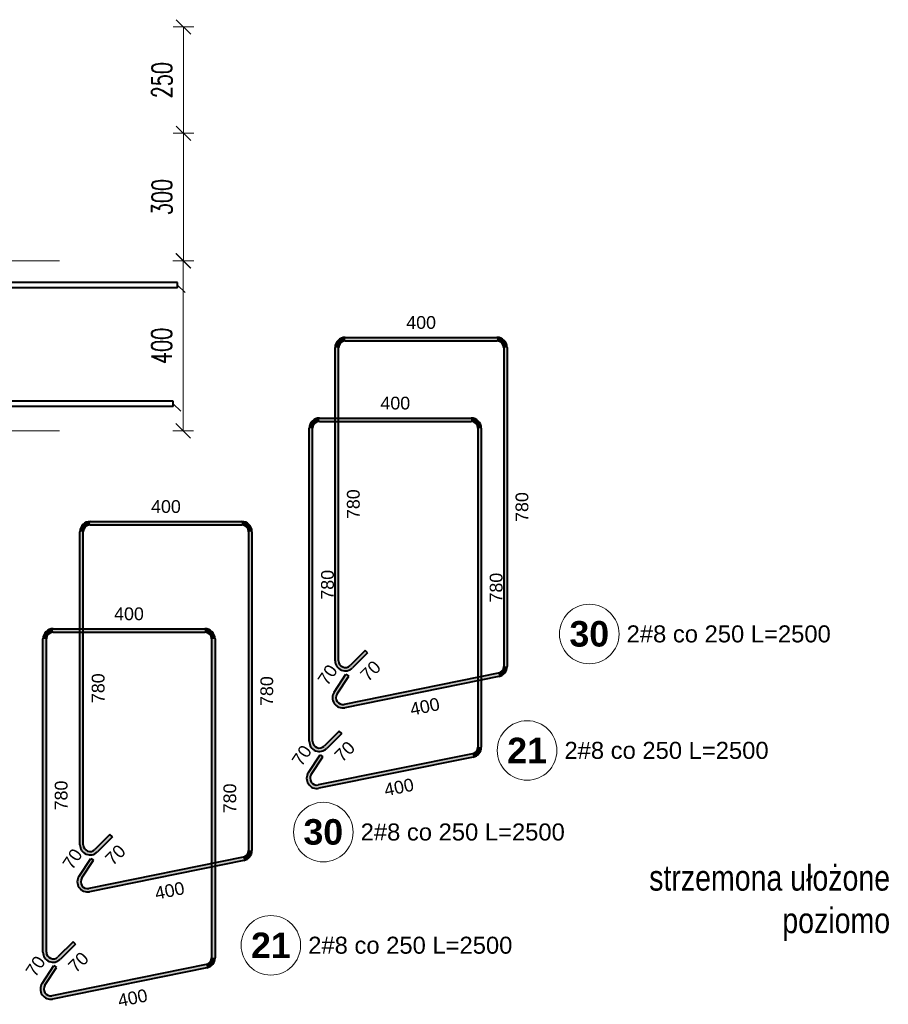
# Model space of a CAD drawing. Extents: x 40861 to 114399, y -71497 to -5875.
# Tile 23 of 45: x 91590 to 93633, y -39921 to -37606. Entities that reach past the tile are written whole.
import ezdxf

# ---------------------------------------------------------------- set-up
doc = ezdxf.new("R2010")
doc.units = 0
doc.header["$LTSCALE"] = 10
doc.header["$MEASUREMENT"] = 0
doc.layers.add('P-Opis fundamenty', color=193, linetype='Continuous', lineweight=9)
doc.layers.add('P-Wymiar', color=254, linetype='Continuous', lineweight=9)
doc.layers.add('RCAD_kształt pręta', color=7, linetype='Continuous')
doc.layers.add('RCAD_pręt wyrzucony', color=130, linetype='Continuous')
doc.styles.add('_Fd Opis', font='arial.ttf', dxfattribs={"width": 0.8})
doc.styles.add('ROMANS', font='romans.shx', dxfattribs={"width": 0.7})
doc.styles.add('style1', font='arial.ttf')
doc.styles.add('style3', font='arialbd.ttf')
doc.dimstyles.new('A25', dxfattribs={"dimscale": 27, "dimtxt": 1.75, "dimasz": 0.05, "dimexe": 0, "dimexo": 0, "dimgap": 1, "dimtad": 1, "dimdec": 4, "dimrnd": 1, "dimdsep": 46, "dimtxsty": 'ROMANS', "dimblk": '[[[[[[[[', "dimcen": 2, "dimdle": 2, "dimse1": 1, "dimse2": 1, "dimclrd": 256, "dimclrt": 1, "dimadec": 0, "dimazin": 0, "dimtfac": 1, "dimtdec": 4, "dimtix": 1, "dimtmove": 2, "dimatfit": 3, "dimldrblk": '[[[[[[[[', "dimfxl": 0, "dimtvp": 0.6, "dimtolj": 1, "dimlwd": -1, "dimarcsym": 0})

# ---------------------------------------------------------------- blocks, each defined once
blk = doc.blocks.new('[[[[[[[[')
at = {"layer": 'P-Wymiar'}
for p, q in [((0, 18), (0, -18)), ((-12.7, -12.7), (12.7, 12.7)), ((0, 0), (-4.6, 0))]:
    blk.add_line(p, q, dxfattribs=at)
blk = doc.blocks.new('*D729')
at = {"layer": 'Defpoints', "color": 0}
for p in [(89996.9, -37622.7), (89996.9, -37872.7), (91975.4, -37872.7)]:
    blk.add_point(p, dxfattribs=at)
at = {"layer": 'P-Wymiar', "transparency": 16777216}
blk.add_line((91975.4, -37624.1), (91975.4, -37871.4), dxfattribs=at)
at = {"layer": 'P-Wymiar', "transparency": 16777216, "xscale": 1.35, "yscale": 1.35, "zscale": 1.35}
for p, rotation in [((91975.4, -37622.7), 90), ((91975.4, -37872.7), 270)]:
    blk.add_blockref('[[[[[[[[', p, dxfattribs=dict(at, rotation=rotation))
at = {"layer": 'P-Wymiar', "color": 1, "transparency": 16777216, "insert": (91924.8, -37747.7), "char_height": 47.25, "attachment_point": 5, "rotation": 90, "style": 'ROMANS'}
blk.add_mtext('\\A1;250', dxfattribs=at)
blk = doc.blocks.new('*D730')
at = {"layer": 'Defpoints', "color": 0}
for p in [(89996.9, -37872.7), (91850.7, -38172.7), (91975.4, -38172.7)]:
    blk.add_point(p, dxfattribs=at)
at = {"layer": 'P-Wymiar', "transparency": 16777216}
blk.add_line((91975.4, -37874.1), (91975.4, -38171.4), dxfattribs=at)
at = {"layer": 'P-Wymiar', "transparency": 16777216, "xscale": 1.35, "yscale": 1.35, "zscale": 1.35}
for p, rotation in [((91975.4, -37872.7), 90), ((91975.4, -38172.7), 270)]:
    blk.add_blockref('[[[[[[[[', p, dxfattribs=dict(at, rotation=rotation))
at = {"layer": 'P-Wymiar', "color": 1, "transparency": 16777216, "insert": (91924.8, -38022.7), "char_height": 47.25, "attachment_point": 5, "rotation": 90, "style": 'ROMANS'}
blk.add_mtext('\\A1;300', dxfattribs=at)
blk = doc.blocks.new('*D733')
at = {"layer": 'Defpoints', "color": 0}
for p in [(91709.8, -38172.7), (91709.8, -38572.7), (91974.9, -38572.7)]:
    blk.add_point(p, dxfattribs=at)
at = {"layer": 'P-Wymiar', "transparency": 16777216}
blk.add_line((91974.9, -38174.1), (91974.9, -38571.4), dxfattribs=at)
at = {"layer": 'P-Wymiar', "transparency": 16777216, "xscale": 1.35, "yscale": 1.35, "zscale": 1.35}
for p, rotation in [((91974.9, -38172.7), 90), ((91974.9, -38572.7), 270)]:
    blk.add_blockref('[[[[[[[[', p, dxfattribs=dict(at, rotation=rotation))
at = {"layer": 'P-Wymiar', "color": 1, "transparency": 16777216, "insert": (91924.2, -38372.7), "char_height": 47.25, "attachment_point": 5, "rotation": 90, "style": 'ROMANS'}
blk.add_mtext('\\A1;400', dxfattribs=at)

msp = doc.modelspace()

# ---------------------------------------------------------------- hatches: boundary and pattern name
at = {"layer": 'RCAD_pręt wyrzucony', "lineweight": 40}
h = msp.add_hatch(color=4, dxfattribs=at)
edge = h.paths.add_edge_path(flags=0)
edge.add_line((92355.95428, -38352.8135), (92355.95428, -38360.8135))
edge.add_arc((92355.95428, -38376.8135), 16, 90, 180)
edge.add_line((92339.95428, -38376.8135), (92331.95428, -38376.8135))
edge.add_arc((92355.95428, -38376.8135), 24, 450, 540, ccw=False)
for points in [[(92355.95428, -38360.8135), (92355.95428, -38352.8135), (92712.49759, -38352.8135), (92712.49759, -38360.8135)], [(92339.95428, -39112.98904), (92331.95428, -39112.98904), (92331.95428, -38376.8135), (92339.95428, -38376.8135)], [(92728.49759, -38376.8135), (92736.49759, -38376.8135), (92736.49759, -39126.48451), (92728.49759, -39126.48451)], [(92295.17541, -38550.36866), (92295.17541, -38542.36866), (92651.71872, -38542.36866), (92651.71872, -38550.36866)], [(92279.17541, -39302.54421), (92271.17541, -39302.54421), (92271.17541, -38566.36866), (92279.17541, -38566.36866)], [(92667.71872, -38566.36866), (92675.71872, -38566.36866), (92675.71872, -39316.03967), (92667.71872, -39316.03967)], [(91755.95428, -38793.64274), (91755.95428, -38785.64274), (92112.49759, -38785.64274), (92112.49759, -38793.64274)], [(91739.95428, -39545.81829), (91731.95428, -39545.81829), (91731.95428, -38809.64274), (91739.95428, -38809.64274)], [(92128.49759, -38809.64274), (92136.49759, -38809.64274), (92136.49759, -39559.31376), (92128.49759, -39559.31376)], [(91669.01767, -39045.92998), (91669.01767, -39037.92998), (92025.56098, -39037.92998), (92025.56098, -39045.92998)], [(91653.01767, -39798.10552), (91645.01767, -39798.10552), (91645.01767, -39061.92998), (91653.01767, -39061.92998)], [(92041.56098, -39061.92998), (92049.56098, -39061.92998), (92049.56098, -39811.60099), (92041.56098, -39811.60099)], [(92402.62333, -39088.94741), (92408.28019, -39094.60427), (92372.92485, -39129.95961), (92367.26799, -39124.30275)], [(92336.49908, -39191.15937), (92329.83114, -39186.73912), (92357.45771, -39145.06451), (92364.12565, -39149.48476)], [(92715.6763, -39142.16558), (92717.26566, -39150.00611), (92354.60302, -39223.52147), (92353.01367, -39215.68093)], [(92341.84446, -39278.50258), (92347.50131, -39284.15943), (92312.14597, -39319.51477), (92306.48912, -39313.85791)], [(92275.72021, -39380.71453), (92269.05227, -39376.29428), (92296.67884, -39334.61967), (92303.34677, -39339.03992)], [(92654.89743, -39331.72074), (92656.48678, -39339.56127), (92293.82415, -39413.07663), (92292.23479, -39405.2361)], [(91802.62333, -39521.77666), (91808.28019, -39527.43352), (91772.92485, -39562.78885), (91767.26799, -39557.132)], [(91736.49908, -39623.98862), (91729.83114, -39619.56836), (91757.45771, -39577.89376), (91764.12565, -39582.31401)], [(92115.6763, -39574.99483), (92117.26566, -39582.83536), (91754.60302, -39656.35071), (91753.01367, -39648.51018)], [(91715.68672, -39774.06389), (91721.34358, -39779.72075), (91685.98824, -39815.07609), (91680.33138, -39809.41923)], [(91649.56247, -39876.27585), (91642.89453, -39871.8556), (91670.5211, -39830.18099), (91677.18904, -39834.60124)], [(92028.73969, -39827.28206), (92030.32904, -39835.12259), (91667.66641, -39908.63795), (91666.07705, -39900.79741)]]:
    msp.add_hatch(color=4, dxfattribs=at).paths.add_polyline_path(points, flags=0)
h = msp.add_hatch(color=4, dxfattribs=at)
edge = h.paths.add_edge_path(flags=0)
edge.add_line((92736.49759, -38376.8135), (92728.49759, -38376.8135))
edge.add_arc((92712.49759, -38376.8135), 16, 0, 90)
edge.add_line((92712.49759, -38360.8135), (92712.49759, -38352.8135))
edge.add_arc((92712.49759, -38376.8135), 24, 360, 450, ccw=False)
h = msp.add_hatch(color=4, dxfattribs=at)
edge = h.paths.add_edge_path(flags=0)
edge.add_line((92295.17541, -38542.36866), (92295.17541, -38550.36866))
edge.add_arc((92295.17541, -38566.36866), 16, 90, 180)
edge.add_line((92279.17541, -38566.36866), (92271.17541, -38566.36866))
edge.add_arc((92295.17541, -38566.36866), 24, 450, 540, ccw=False)
h = msp.add_hatch(color=4, dxfattribs=at)
edge = h.paths.add_edge_path(flags=0)
edge.add_line((92675.71872, -38566.36866), (92667.71872, -38566.36866))
edge.add_arc((92651.71872, -38566.36866), 16, 0, 90)
edge.add_line((92651.71872, -38550.36866), (92651.71872, -38542.36866))
edge.add_arc((92651.71872, -38566.36866), 24, 360, 450, ccw=False)
h = msp.add_hatch(color=4, dxfattribs=at)
edge = h.paths.add_edge_path(flags=0)
edge.add_line((91755.95428, -38785.64274), (91755.95428, -38793.64274))
edge.add_arc((91755.95428, -38809.64274), 16, 90, 180)
edge.add_line((91739.95428, -38809.64274), (91731.95428, -38809.64274))
edge.add_arc((91755.95428, -38809.64274), 24, 450, 540, ccw=False)
h = msp.add_hatch(color=4, dxfattribs=at)
edge = h.paths.add_edge_path(flags=0)
edge.add_line((92136.49759, -38809.64274), (92128.49759, -38809.64274))
edge.add_arc((92112.49759, -38809.64274), 16, 0, 90)
edge.add_line((92112.49759, -38793.64274), (92112.49759, -38785.64274))
edge.add_arc((92112.49759, -38809.64274), 24, 360, 450, ccw=False)
h = msp.add_hatch(color=4, dxfattribs=at)
edge = h.paths.add_edge_path(flags=0)
edge.add_line((91669.01767, -39037.92998), (91669.01767, -39045.92998))
edge.add_arc((91669.01767, -39061.92998), 16, 90, 180)
edge.add_line((91653.01767, -39061.92998), (91645.01767, -39061.92998))
edge.add_arc((91669.01767, -39061.92998), 24, 450, 540, ccw=False)
h = msp.add_hatch(color=4, dxfattribs=at)
edge = h.paths.add_edge_path(flags=0)
edge.add_line((92049.56098, -39061.92998), (92041.56098, -39061.92998))
edge.add_arc((92025.56098, -39061.92998), 16, 0, 90)
edge.add_line((92025.56098, -39045.92998), (92025.56098, -39037.92998))
edge.add_arc((92025.56098, -39061.92998), 24, 360, 450, ccw=False)
h = msp.add_hatch(color=4, dxfattribs=at)
edge = h.paths.add_edge_path(flags=0)
edge.add_line((92331.95428, -39112.98904), (92339.95428, -39112.98904))
edge.add_arc((92355.95428, -39112.98904), 16, -180, -45)
edge.add_line((92367.26799, -39124.30275), (92372.92485, -39129.95961))
edge.add_arc((92355.95428, -39112.98904), 24, 180, 315, ccw=False)
h = msp.add_hatch(color=4, dxfattribs=at)
edge = h.paths.add_edge_path(flags=0)
edge.add_line((92717.26566, -39150.00611), (92715.6763, -39142.16558))
edge.add_arc((92712.49759, -39126.48451), 16, -78.5408441, 0)
edge.add_line((92728.49759, -39126.48451), (92736.49759, -39126.48451))
edge.add_arc((92712.49759, -39126.48451), 24, 281.4591559, 360, ccw=False)
h = msp.add_hatch(color=4, dxfattribs=at)
edge = h.paths.add_edge_path(flags=0)
edge.add_line((92329.83114, -39186.73912), (92336.49908, -39191.15937))
edge.add_arc((92349.83496, -39199.99987), 16, -213.5408441, -78.5408441)
edge.add_line((92353.01367, -39215.68093), (92354.60302, -39223.52147))
edge.add_arc((92349.83496, -39199.99987), 24, 146.4591559, 281.4591559, ccw=False)
h = msp.add_hatch(color=4, dxfattribs=at)
edge = h.paths.add_edge_path(flags=0)
edge.add_line((92271.17541, -39302.54421), (92279.17541, -39302.54421))
edge.add_arc((92295.17541, -39302.54421), 16, -180, -45)
edge.add_line((92306.48912, -39313.85791), (92312.14597, -39319.51477))
edge.add_arc((92295.17541, -39302.54421), 24, 180, 315, ccw=False)
h = msp.add_hatch(color=4, dxfattribs=at)
edge = h.paths.add_edge_path(flags=0)
edge.add_line((92656.48678, -39339.56127), (92654.89743, -39331.72074))
edge.add_arc((92651.71872, -39316.03967), 16, -78.5408441, 0)
edge.add_line((92667.71872, -39316.03967), (92675.71872, -39316.03967))
edge.add_arc((92651.71872, -39316.03967), 24, 281.4591559, 360, ccw=False)
h = msp.add_hatch(color=4, dxfattribs=at)
edge = h.paths.add_edge_path(flags=0)
edge.add_line((92269.05227, -39376.29428), (92275.72021, -39380.71453))
edge.add_arc((92289.05608, -39389.55503), 16, -213.5408441, -78.5408441)
edge.add_line((92292.23479, -39405.2361), (92293.82415, -39413.07663))
edge.add_arc((92289.05608, -39389.55503), 24, 146.4591559, 281.4591559, ccw=False)
h = msp.add_hatch(color=4, dxfattribs=at)
edge = h.paths.add_edge_path(flags=0)
edge.add_line((91731.95428, -39545.81829), (91739.95428, -39545.81829))
edge.add_arc((91755.95428, -39545.81829), 16, -180, -45)
edge.add_line((91767.26799, -39557.132), (91772.92485, -39562.78885))
edge.add_arc((91755.95428, -39545.81829), 24, 180, 315, ccw=False)
h = msp.add_hatch(color=4, dxfattribs=at)
edge = h.paths.add_edge_path(flags=0)
edge.add_line((92117.26566, -39582.83536), (92115.6763, -39574.99483))
edge.add_arc((92112.49759, -39559.31376), 16, -78.5408441, 0)
edge.add_line((92128.49759, -39559.31376), (92136.49759, -39559.31376))
edge.add_arc((92112.49759, -39559.31376), 24, 281.4591559, 360, ccw=False)
h = msp.add_hatch(color=4, dxfattribs=at)
edge = h.paths.add_edge_path(flags=0)
edge.add_line((91729.83114, -39619.56836), (91736.49908, -39623.98862))
edge.add_arc((91749.83496, -39632.82912), 16, -213.5408441, -78.5408441)
edge.add_line((91753.01367, -39648.51018), (91754.60302, -39656.35071))
edge.add_arc((91749.83496, -39632.82912), 24, 146.4591559, 281.4591559, ccw=False)
h = msp.add_hatch(color=4, dxfattribs=at)
edge = h.paths.add_edge_path(flags=0)
edge.add_line((91645.01767, -39798.10552), (91653.01767, -39798.10552))
edge.add_arc((91669.01767, -39798.10552), 16, -180, -45)
edge.add_line((91680.33138, -39809.41923), (91685.98824, -39815.07609))
edge.add_arc((91669.01767, -39798.10552), 24, 180, 315, ccw=False)
h = msp.add_hatch(color=4, dxfattribs=at)
edge = h.paths.add_edge_path(flags=0)
edge.add_line((92030.32904, -39835.12259), (92028.73969, -39827.28206))
edge.add_arc((92025.56098, -39811.60099), 16, -78.5408441, 0)
edge.add_line((92041.56098, -39811.60099), (92049.56098, -39811.60099))
edge.add_arc((92025.56098, -39811.60099), 24, 281.4591559, 360, ccw=False)
h = msp.add_hatch(color=4, dxfattribs=at)
edge = h.paths.add_edge_path(flags=0)
edge.add_line((91642.89453, -39871.8556), (91649.56247, -39876.27585))
edge.add_arc((91662.89834, -39885.11635), 16, -213.5408441, -78.5408441)
edge.add_line((91666.07705, -39900.79741), (91667.66641, -39908.63795))
edge.add_arc((91662.89834, -39885.11635), 24, 146.4591559, 281.4591559, ccw=False)

# ---------------------------------------------------------------- linework, layer by layer
at = {"layer": 'P-Opis fundamenty', "color": 2}
msp.add_lwpolyline([(88267.26942, -37622.7234), (89996.94436, -37622.7234), (89996.94436, -37872.7234), (90696.94436, -37872.7234), (90696.94436, -38172.7234), (91683.83116, -38172.7234)], dxfattribs=at)
at = {"layer": 'P-Opis fundamenty', "color": 1}
msp.add_lwpolyline([(88267.26942, -38022.7234), (89496.94436, -38022.7234), (89496.94436, -38272.7234), (90196.94436, -38272.7234), (90196.94436, -38572.7234), (91683.83116, -38572.7234)], dxfattribs=at)
at = {"layer": 'RCAD_kształt pręta', "color": 4, "lineweight": 40}
for p, q in [((91961.54837, -38223.8527), (90262.18288, -38223.8527)), ((91961.54837, -38235.8527), (91961.54837, -38223.8527)), ((91961.54837, -38235.8527), (90262.18288, -38235.8527)), ((91951.52941, -38502.90558), (90262.18288, -38502.90558)), ((91951.52941, -38514.90558), (91951.52941, -38502.90558)), ((91951.52941, -38514.90558), (90262.18288, -38514.90558))]:
    msp.add_line(p, q, dxfattribs=at)
at = {"layer": 'RCAD_kształt pręta', "color": 2, "lineweight": 5}
for p, q in [((91961.54837, -38229.8527), (91979.04837, -38247.3527)), ((91951.52941, -38508.90558), (91969.02941, -38526.40558))]:
    msp.add_line(p, q, dxfattribs=at)
at = {"layer": 'RCAD_pręt wyrzucony', "color": 4, "lineweight": 40}
for p, q in [((92355.95428, -38352.8135), (92712.49759, -38352.8135)), ((92355.95428, -38360.8135), (92712.49759, -38360.8135)), ((92331.95428, -39112.98904), (92331.95428, -38376.8135)), ((92339.95428, -39112.98904), (92339.95428, -38376.8135)), ((92728.49759, -38376.8135), (92728.49759, -39126.48451)), ((92736.49759, -38376.8135), (92736.49759, -39126.48451)), ((92295.17541, -38542.36866), (92651.71872, -38542.36866)), ((92295.17541, -38550.36866), (92651.71872, -38550.36866)), ((92271.17541, -39302.54421), (92271.17541, -38566.36866)), ((92279.17541, -39302.54421), (92279.17541, -38566.36866)), ((92667.71872, -38566.36866), (92667.71872, -39316.03967)), ((92675.71872, -38566.36866), (92675.71872, -39316.03967)), ((91755.95428, -38785.64274), (92112.49759, -38785.64274)), ((91755.95428, -38793.64274), (92112.49759, -38793.64274)), ((91731.95428, -39545.81829), (91731.95428, -38809.64274)), ((91739.95428, -39545.81829), (91739.95428, -38809.64274)), ((92128.49759, -38809.64274), (92128.49759, -39559.31376)), ((92136.49759, -38809.64274), (92136.49759, -39559.31376)), ((91669.01767, -39037.92998), (92025.56098, -39037.92998)), ((91645.01767, -39798.10552), (91645.01767, -39061.92998)), ((91653.01767, -39798.10552), (91653.01767, -39061.92998)), ((91669.01767, -39045.92998), (92025.56098, -39045.92998)), ((92041.56098, -39061.92998), (92041.56098, -39811.60099)), ((92049.56098, -39061.92998), (92049.56098, -39811.60099)), ((92402.62333, -39088.94741), (92367.26799, -39124.30275)), ((92408.28019, -39094.60427), (92372.92485, -39129.95961)), ((92408.28019, -39094.60427), (92402.62333, -39088.94741)), ((92329.83114, -39186.73912), (92357.45771, -39145.06451)), ((92336.49908, -39191.15937), (92364.12565, -39149.48476)), ((92715.6763, -39142.16558), (92353.01367, -39215.68093)), ((92717.26566, -39150.00611), (92354.60302, -39223.52147)), ((92357.45771, -39145.06451), (92364.12565, -39149.48476)), ((92341.84446, -39278.50258), (92306.48912, -39313.85791)), ((92347.50131, -39284.15943), (92312.14597, -39319.51477)), ((92347.50131, -39284.15943), (92341.84446, -39278.50258)), ((92269.05227, -39376.29428), (92296.67884, -39334.61967)), ((92275.72021, -39380.71453), (92303.34677, -39339.03992)), ((92654.89743, -39331.72074), (92292.23479, -39405.2361)), ((92656.48678, -39339.56127), (92293.82415, -39413.07663)), ((92296.67884, -39334.61967), (92303.34677, -39339.03992)), ((91802.62333, -39521.77666), (91767.26799, -39557.132)), ((91808.28019, -39527.43352), (91802.62333, -39521.77666)), ((91808.28019, -39527.43352), (91772.92485, -39562.78885)), ((91729.83114, -39619.56836), (91757.45771, -39577.89376)), ((91736.49908, -39623.98862), (91764.12565, -39582.31401)), ((92115.6763, -39574.99483), (91753.01367, -39648.51018)), ((92117.26566, -39582.83536), (91754.60302, -39656.35071)), ((91757.45771, -39577.89376), (91764.12565, -39582.31401)), ((91715.68672, -39774.06389), (91680.33138, -39809.41923)), ((91721.34358, -39779.72075), (91685.98824, -39815.07609)), ((91721.34358, -39779.72075), (91715.68672, -39774.06389)), ((91642.89453, -39871.8556), (91670.5211, -39830.18099)), ((91649.56247, -39876.27585), (91677.18904, -39834.60124)), ((92028.73969, -39827.28206), (91666.07705, -39900.79741)), ((92030.32904, -39835.12259), (91667.66641, -39908.63795)), ((91670.5211, -39830.18099), (91677.18904, -39834.60124))]:
    msp.add_line(p, q, dxfattribs=at)
at = {"layer": 'RCAD_pręt wyrzucony', "color": 8, "lineweight": 0}
for centre in [(92929.55872, -39050.23142), (92783.37067, -39324.13432), (92304.18095, -39516.08604), (92180.88682, -39782.35842)]:
    msp.add_circle(centre, 70, dxfattribs=at)
at = {"layer": 'RCAD_pręt wyrzucony', "color": 4, "lineweight": 40}
for centre, radius, start, end in [((92355.95428, -38376.8135), 24, 90, 180), ((92355.95428, -38376.8135), 16, 90, 180), ((92712.49759, -38376.8135), 24, 0, 90), ((92712.49759, -38376.8135), 16, 0, 90), ((92295.17541, -38566.36866), 24, 90, 180), ((92295.17541, -38566.36866), 16, 90, 180), ((92651.71872, -38566.36866), 24, 0, 90), ((92651.71872, -38566.36866), 16, 0, 90), ((91755.95428, -38809.64274), 24, 90, 180), ((91755.95428, -38809.64274), 16, 90, 180), ((92112.49759, -38809.64274), 24, 0, 90), ((92112.49759, -38809.64274), 16, 0, 90), ((91669.01767, -39061.92998), 24, 90, 180), ((92025.56098, -39061.92998), 24, 0, 90), ((91669.01767, -39061.92998), 16, 90, 180), ((92025.56098, -39061.92998), 16, 0, 90), ((92355.95428, -39112.98904), 24, 180, 315), ((92355.95428, -39112.98904), 16, 180, 315), ((92712.49759, -39126.48451), 16, 281.4591559, 0), ((92712.49759, -39126.48451), 24, 281.4591559, 0), ((92349.83496, -39199.99987), 24, 146.4591559, 281.4591559), ((92349.83496, -39199.99987), 16, 146.4591559, 281.4591559), ((92295.17541, -39302.54421), 24, 180, 315), ((92295.17541, -39302.54421), 16, 180, 315), ((92651.71872, -39316.03967), 16, 281.4591559, 0), ((92651.71872, -39316.03967), 24, 281.4591559, 0), ((92289.05608, -39389.55503), 24, 146.4591559, 281.4591559), ((92289.05608, -39389.55503), 16, 146.4591559, 281.4591559), ((91755.95428, -39545.81829), 24, 180, 315), ((91755.95428, -39545.81829), 16, 180, 315), ((92112.49759, -39559.31376), 16, 281.4591559, 0), ((92112.49759, -39559.31376), 24, 281.4591559, 0), ((91749.83496, -39632.82912), 24, 146.4591559, 281.4591559), ((91749.83496, -39632.82912), 16, 146.4591559, 281.4591559), ((91669.01767, -39798.10552), 24, 180, 315), ((91669.01767, -39798.10552), 16, 180, 315), ((92025.56098, -39811.60099), 16, 281.4591559, 0), ((92025.56098, -39811.60099), 24, 281.4591559, 0), ((91662.89834, -39885.11635), 24, 146.4591559, 281.4591559), ((91662.89834, -39885.11635), 16, 146.4591559, 281.4591559)]:
    msp.add_arc(centre, radius, start, end, dxfattribs=at)

# ---------------------------------------------------------------- texts
at = {"layer": 'P-Opis fundamenty', "insert": (93636.95846, -39682.79362), "char_height": 60, "width": 771.5935951, "attachment_point": 6, "style": '_Fd Opis'}
msp.add_mtext('strzemona ułożone poziomo', dxfattribs=at)
at = {"layer": 'RCAD_pręt wyrzucony', "color": 1, "lineweight": 40, "attachment_point": 5}
for s, insert, char_height, style in [('400', (92534.22594, -38317.8135), 30, 'style1'), ('400', (92473.44706, -38507.36866), 30, 'style1'), ('400', (91934.22594, -38750.64274), 30, 'style1'), ('400', (91847.28933, -39002.92998), 30, 'style1'), ('30', (92929.55872, -39050.23142), 60, 'style3'), ('21', (92783.37067, -39324.13432), 60, 'style3'), ('30', (92304.18095, -39516.08604), 60, 'style3'), ('21', (92180.88682, -39782.35842), 60, 'style3')]:
    msp.add_mtext(s, dxfattribs=dict(at, insert=insert, char_height=char_height, style=style))
at = {"layer": 'RCAD_pręt wyrzucony', "color": 1, "lineweight": 40, "char_height": 30, "attachment_point": 5, "style": 'style1'}
for s, insert, rotation in [('780', (92374.95428, -38744.90127), 90), ('780', (92771.49759, -38751.649), 90), ('780', (92314.17541, -38934.45643), 90), ('780', (92710.71872, -38941.20417), 90), ('70', (92314.4722, -39146.56322), 56.4591559), ('70', (92415.35125, -39137.03068), 45), ('780', (91774.95428, -39177.73052), 90), ('780', (92171.49759, -39184.47825), 90), ('400', (92542.88776, -39221.06612), 11.4591559), ('70', (92253.69333, -39336.11838), 56.4591559), ('70', (92354.57238, -39326.58584), 45), ('400', (92482.10889, -39410.62128), 11.4591559), ('780', (91688.01767, -39430.01775), 90), ('780', (92084.56098, -39436.76548), 90), ('70', (91815.35125, -39569.85992), 45), ('70', (91714.4722, -39579.39247), 56.4591559), ('400', (91942.88776, -39653.89537), 11.4591559), ('70', (91728.41464, -39822.14716), 45), ('70', (91627.53559, -39831.6797), 56.4591559), ('400', (91855.95115, -39906.1826), 11.4591559)]:
    msp.add_mtext(s, dxfattribs=dict(at, insert=insert, rotation=rotation))
at = {"layer": 'RCAD_pręt wyrzucony', "color": 2, "lineweight": 40, "char_height": 40, "attachment_point": 5, "style": 'style1'}
for insert in [(93257.44412, -39050.23142), (93111.25607, -39324.13432), (92632.06635, -39516.08604), (92508.77222, -39782.35842)]:
    msp.add_mtext('2#8 co 250 L=2500', dxfattribs=dict(at, insert=insert))

# ---------------------------------------------------------------- dimensions: what is measured, and where the dimension line sits
at = {"layer": 'P-Wymiar'}
for base, p1, p2, picture, middle in [((91975.42186, -37872.7234), (89996.94436, -37622.7234), (89996.94436, -37872.7234), '*D729', (91924.79686, -37747.7234)), ((91975.42186, -38172.7234), (89996.94436, -37872.7234), (91850.67063, -38172.7234), '*D730', (91924.79686, -38022.7234)), ((91974.86394, -38572.7234), (91709.7799, -38172.7234), (91709.7799, -38572.7234), '*D733', (91924.23894, -38372.7234))]:
    dim = msp.add_linear_dim(base=base, p1=p1, p2=p2, angle=90, dimstyle='A25', dxfattribs=at)
    dim.commit()
    dim.dimension.update_dxf_attribs({"geometry": picture, "text_midpoint": middle})

doc.saveas('drawing.dxf')
